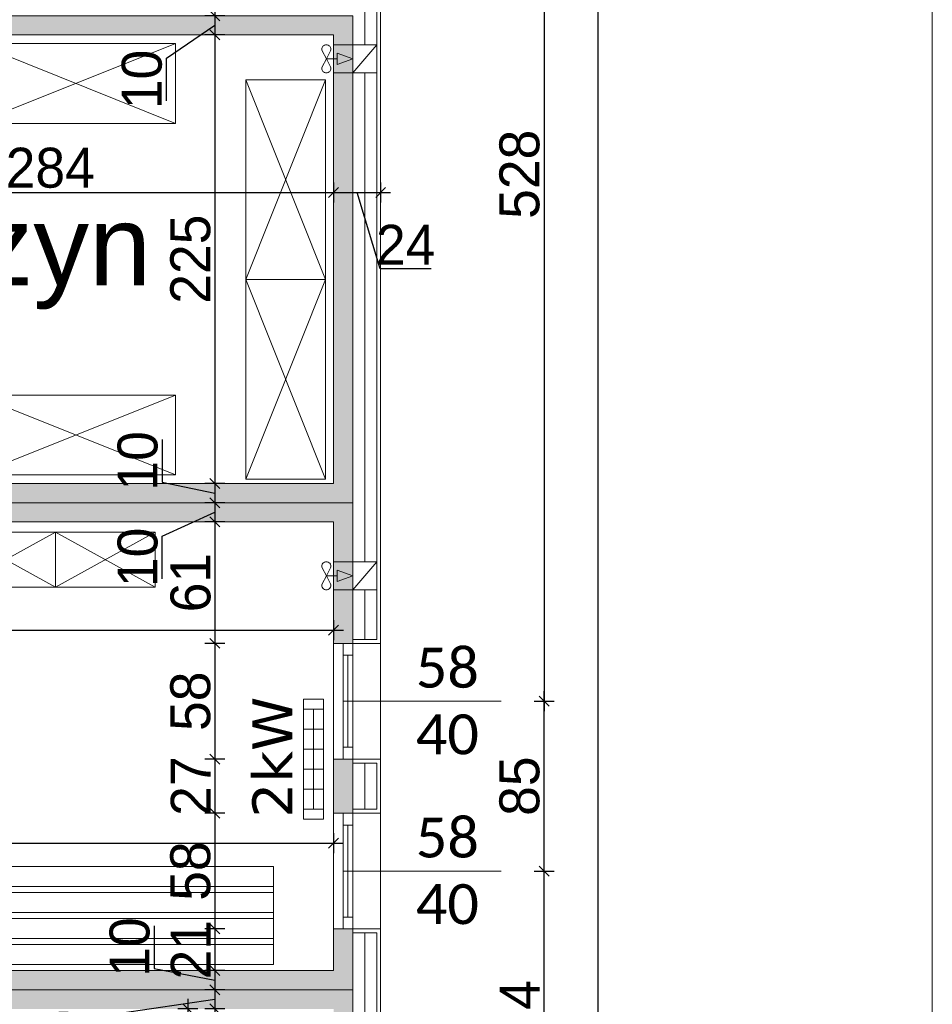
# Model space of a CAD drawing. Header units: millimetres. Extents: x 1962 to 3194, y -795 to -219.
# Tile 137 of 256: x 2526.04 to 2530.61, y -551.54 to -546.61. Entities that reach past the tile are written whole.
import ezdxf

# ---------------------------------------------------------------- set-up
doc = ezdxf.new("R2010")
doc.units = ezdxf.units.MM
doc.layers.get('0').update_dxf_attribs({"lineweight": 5})
doc.layers.get('Defpoints').update_dxf_attribs({"lineweight": 9})
for name, color, linetype, lineweight in [('A_hatch nawierzchnia', 253, 'Continuous', 9), ('A_obiekty kontenery', 152, 'Continuous', 9), ('A_obiekty kontenery elewacja', 62, 'Continuous', 9), ('A_obiekty kontenery izolacja', 213, 'BATTING', 9), ('A_obiekty kontenery opisy', 142, 'Continuous', 9), ('A_wymiary detale', 82, 'Continuous', 9), ('A_wyposażenie grzejniki elektr.', 22, 'Continuous', 9), ('A_wyposażenie meble', 123, 'Continuous', 9), ('A_wyposażenie stolarka', 16, 'Continuous', 9), ('A_wyposażenie wentylacja i klimatyzacja', 95, 'Continuous', 9)]:
    doc.layers.add(name, color=color, linetype=linetype, lineweight=lineweight)
doc.styles.get("Standard").update_dxf_attribs({"font": 'arial.ttf'})
doc.styles.add('wymiary pzt', font='txt')
doc.linetypes.add('BATTING', pattern='A,0.00254,-2.54,[134,ltypeshp.shx,S=2.54,R=0,X=-2.54,Y=0],-5.08,[134,ltypeshp.shx,S=2.54,R=180,X=2.54,Y=0],-2.54', length=10.16254)
doc.dimstyles.new('wymiary detale', dxfattribs={"dimtxt": 0.2, "dimasz": 0.05, "dimexe": 0.05, "dimexo": 0, "dimgap": 0.02, "dimtad": 1, "dimdec": 0, "dimlfac": 100, "dimzin": 0, "dimtxsty": 'wymiary pzt', "dimblk": 'OBLIQUE', "dimcen": 0.1, "dimdle": 0.05, "dimadec": 1, "dimazin": 0, "dimtfac": 1, "dimtmove": 0, "dimatfit": 3, "dimfxl": 0, "dimarcsym": 0})

# ---------------------------------------------------------------- blocks, each defined once
blk = doc.blocks.new('zw$B8BB')
at = {"layer": 'A_wyposażenie meble'}
for p, q in [((-0.5, 0.2), (0.5, -0.2)), ((0.5, 0.2), (-0.5, -0.2))]:
    blk.add_line(p, q, dxfattribs=at)
blk.add_lwpolyline([(-0.5, -0.2), (0.5, -0.2), (0.5, 0.2), (-0.5, 0.2)], close=True, dxfattribs=at)
blk = doc.blocks.new('zw$21C2')
at = {"layer": 'A_wyposażenie meble'}
for p, q in [((0, -0.1), (4.05, -0.1)), ((0, -0.13), (4.05, -0.13)), ((0, -0.23), (4.05, -0.23)), ((0, -0.26), (4.05, -0.26)), ((0, -0.36), (4.05, -0.36)), ((0, -0.39), (4.05, -0.39))]:
    blk.add_line(p, q, dxfattribs=at)
blk.add_lwpolyline([(0, -0.49), (4.05, -0.49), (4.05, 0), (0, 0)], close=True, dxfattribs=at)
blk = doc.blocks.new('zw$9861')
at = {"layer": 'A_wyposażenie grzejniki elektr.'}
for p, q in [((-0.1, 0.25), (0, 0.25)), ((-0.05, 0.25), (-0.05, -0.25)), ((-0.1, 0.15), (0, 0.15)), ((-0.1, 0.05), (0, 0.05)), ((-0.1, -0.05), (0, -0.05)), ((-0.1, -0.15), (0, -0.15)), ((-0.1, -0.25), (0, -0.25))]:
    blk.add_line(p, q, dxfattribs=at)
blk.add_lwpolyline([(-0.1, -0.3), (0, -0.3), (0, 0.3), (-0.1, 0.3)], close=True, dxfattribs=at)
at = {"layer": 'A_wyposażenie grzejniki elektr.', "insert": (-0.2565, 0.01), "char_height": 0.2, "width": 0.872235, "attachment_point": 5, "rotation": 90, "style": 'wymiary pzt'}
blk.add_mtext('{\\fVerdana|b0|i0|c238|p34;2kW}', dxfattribs=at)
blk = doc.blocks.new('zw$1FD4')
at = {"layer": 'A_wyposażenie stolarka'}
blk.add_line((0.024, 0.06), (0.024, 0.52), dxfattribs=at)
for points in [[(0, 0.58), (0.048, 0.58), (0.048, 0), (0, 0)], [(0, 0.58), (0.048, 0.58), (0.048, 0.52), (0, 0.52)], [(0, 0), (0.048, 0), (0.048, 0.06), (0, 0.06)]]:
    blk.add_lwpolyline(points, close=True, dxfattribs=at)
blk = doc.blocks.new('zw$9365')
at = {"layer": 'A_wyposażenie wentylacja i klimatyzacja'}
h = blk.add_hatch(color=256, dxfattribs=at)
h.dxf.hatch_style = 1
h.paths.add_polyline_path([(0.0187, -0.0417), (0.0187, -0.07), (0.0187, -0.0983), (0.096, -0.07)])
for p, q in [((0.096, 0), (0.096, -0.14)), ((0.216, 0), (0.096, -0.14)), ((-0.036, -0.07), (-0.0566, -0.0305)), ((-0.036, -0.07), (-0.0154, -0.0305)), ((-0.036, -0.07), (-0.0566, -0.1095)), ((-0.036, -0.07), (0.0187, -0.07)), ((-0.036, -0.07), (-0.0154, -0.1095))]:
    blk.add_line(p, q, dxfattribs=at)
blk.add_lwpolyline([(0.216, 0), (0.216, -0.14), (0, -0.14), (0, 0)], close=True, dxfattribs=at)
for points in [[(0.096, -0.07), (0.0187, -0.0417), (0.0187, -0.07)], [(0.096, -0.07), (0.0187, -0.0983), (0.0187, -0.07)]]:
    blk.add_lwpolyline(points, dxfattribs=at)
for centre, radius, start, end in [((-0.036, -0.024), 0.024, 43.8139, 136.1861), ((-0.0389, -0.0212), 0.02, 136.1861, 207.5528), ((-0.0331, -0.0212), 0.02, 332.4472, 43.8139), ((-0.0389, -0.1188), 0.02, 152.4472, 223.8139), ((-0.036, -0.116), 0.024, 223.8139, 316.1861), ((-0.0331, -0.1188), 0.02, 316.1861, 27.5528)]:
    blk.add_arc(centre, radius, start, end, dxfattribs=at)
blk = doc.blocks.new('zw$D077')
at = {"layer": 'A_hatch nawierzchnia'}
blk.add_line((0, 0.275), (-0.5, 0.275), dxfattribs=at)
at = {"layer": 'A_wyposażenie meble'}
for p, q in [((-0.5, 0.275), (0, 0)), ((0, 0.275), (-0.5, 0))]:
    blk.add_line(p, q, dxfattribs=at)
blk.add_lwpolyline([(-0.5, 0), (0, 0), (0, 0.275), (-0.5, 0.275)], close=True, dxfattribs=at)
blk = doc.blocks.new('_Oblique')
at = {"color": 0, "linetype": 'ByBlock', "lineweight": -2}
blk.add_line((-0.5, -0.5), (0.5, 0.5), dxfattribs=at)
blk = doc.blocks.new('*D1332')
at = {"layer": 'A_obiekty kontenery opisy', "color": 0, "lineweight": -2}
for p, q in [((2.7624, 0.1), (2.7624, -27.198)), ((2.6624, 0), (2.8624, 0)), ((2.6624, -27.098), (2.8624, -27.098))]:
    blk.add_line(p, q, dxfattribs=at)
at = {"layer": 'Defpoints', "color": 0}
for p in [(0, 0), (0, -27.098), (2.7624, -27.098)]:
    blk.add_point(p, dxfattribs=at)
at = {"layer": 'A_obiekty kontenery opisy', "color": 0, "lineweight": -2, "xscale": 0.1, "yscale": 0.1, "zscale": 0.1}
for p, rotation in [((2.7624, 0), 90), ((2.7624, -27.098), 270)]:
    blk.add_blockref('_Oblique', p, dxfattribs=dict(at, rotation=rotation))
at = {"layer": 'A_obiekty kontenery opisy', "color": 0, "insert": (2.5183, -13.549), "char_height": 0.4, "attachment_point": 5, "rotation": 90, "style": 'wymiary pzt'}
blk.add_mtext('2710', dxfattribs=at)
blk = doc.blocks.new('*D694')
at = {"layer": 'A_wymiary detale', "color": 0, "lineweight": -2}
for p, q in [((2528.6663, -552.4586), (2528.6663, -550.8206)), ((2528.6163, -550.8706), (2528.7163, -550.8706)), ((2528.6163, -552.4086), (2528.7163, -552.4086))]:
    blk.add_line(p, q, dxfattribs=at)
at = {"layer": 'Defpoints', "color": 0}
for p in [(2527.8483, -550.8706), (2528.6663, -550.8706), (2528.4525, -552.4086)]:
    blk.add_point(p, dxfattribs=at)
at = {"layer": 'A_wymiary detale', "color": 0, "lineweight": -2, "xscale": 0.05, "yscale": 0.05, "zscale": 0.05}
for p, rotation in [((2528.6663, -550.8706), 90), ((2528.6663, -552.4086), 270)]:
    blk.add_blockref('_Oblique', p, dxfattribs=dict(at, rotation=rotation))
at = {"layer": 'A_wymiary detale', "color": 0, "insert": (2528.5453, -551.6396), "char_height": 0.2, "attachment_point": 5, "rotation": 90, "style": 'wymiary pzt'}
blk.add_mtext('154', dxfattribs=at)
blk = doc.blocks.new('*D695')
at = {"layer": 'A_wymiary detale', "color": 0, "lineweight": -2}
for p, q in [((2528.6663, -550.9206), (2528.6663, -549.9706)), ((2528.6163, -550.0206), (2528.7163, -550.0206)), ((2528.6163, -550.8706), (2528.7163, -550.8706))]:
    blk.add_line(p, q, dxfattribs=at)
at = {"layer": 'Defpoints', "color": 0}
for p in [(2527.8483, -550.0206), (2528.6663, -550.0206), (2527.8483, -550.8706)]:
    blk.add_point(p, dxfattribs=at)
at = {"layer": 'A_wymiary detale', "color": 0, "lineweight": -2, "xscale": 0.05, "yscale": 0.05, "zscale": 0.05}
for p, rotation in [((2528.6663, -550.0206), 90), ((2528.6663, -550.8706), 270)]:
    blk.add_blockref('_Oblique', p, dxfattribs=dict(at, rotation=rotation))
at = {"layer": 'A_wymiary detale', "color": 0, "insert": (2528.5443, -550.4456), "char_height": 0.2, "attachment_point": 5, "rotation": 90, "style": 'wymiary pzt'}
blk.add_mtext('85', dxfattribs=at)
blk = doc.blocks.new('*D741')
at = {"layer": 'A_wymiary detale', "color": 0, "lineweight": -2}
for p, q in [((2526.7751, -546.2726), (2526.7751, -546.486)), ((2527.0183, -546.4426), (2527.0183, -546.6386)), ((2526.7751, -546.486), (2527.0183, -546.5406)), ((2527.0683, -546.4926), (2526.9683, -546.4926)), ((2527.0683, -546.5886), (2526.9683, -546.5886))]:
    blk.add_line(p, q, dxfattribs=at)
at = {"layer": 'Defpoints', "color": 0}
for p in [(2527.6123, -546.4926), (2527.0183, -546.5886), (2527.7083, -546.5886)]:
    blk.add_point(p, dxfattribs=at)
at = {"layer": 'A_wymiary detale', "color": 0, "lineweight": -2, "xscale": 0.05, "yscale": 0.05, "zscale": 0.05}
for p, rotation in [((2527.0183, -546.4926), 90), ((2527.0183, -546.5886), 270)]:
    blk.add_blockref('_Oblique', p, dxfattribs=dict(at, rotation=rotation))
at = {"layer": 'A_wymiary detale', "color": 0, "insert": (2526.6531, -546.3793), "char_height": 0.2, "attachment_point": 5, "rotation": 90, "style": 'wymiary pzt'}
blk.add_mtext('10', dxfattribs=at)
blk = doc.blocks.new('*D742')
at = {"layer": 'A_wymiary detale', "color": 0, "lineweight": -2}
for p, q in [((2527.0183, -546.5386), (2527.0183, -546.7346)), ((2527.0683, -546.5886), (2526.9683, -546.5886)), ((2526.7751, -546.8011), (2527.0183, -546.6366)), ((2527.0683, -546.6846), (2526.9683, -546.6846)), ((2526.7751, -547.0146), (2526.7751, -546.8011))]:
    blk.add_line(p, q, dxfattribs=at)
at = {"layer": 'Defpoints', "color": 0}
for p in [(2527.7083, -546.5886), (2527.0183, -546.6846), (2527.6123, -546.6846)]:
    blk.add_point(p, dxfattribs=at)
at = {"layer": 'A_wymiary detale', "color": 0, "lineweight": -2, "xscale": 0.05, "yscale": 0.05, "zscale": 0.05}
for p, rotation in [((2527.0183, -546.5886), 90), ((2527.0183, -546.6846), 270)]:
    blk.add_blockref('_Oblique', p, dxfattribs=dict(at, rotation=rotation))
at = {"layer": 'A_wymiary detale', "color": 0, "insert": (2526.6531, -546.9079), "char_height": 0.2, "attachment_point": 5, "rotation": 90, "style": 'wymiary pzt'}
blk.add_mtext('10', dxfattribs=at)
blk = doc.blocks.new('*D743')
at = {"layer": 'A_wymiary detale', "color": 0, "lineweight": -2}
for p, q in [((2527.0183, -546.6346), (2527.0183, -548.9806)), ((2527.0683, -546.6846), (2526.9683, -546.6846)), ((2527.0683, -548.9306), (2526.9683, -548.9306))]:
    blk.add_line(p, q, dxfattribs=at)
at = {"layer": 'Defpoints', "color": 0}
for p in [(2527.6123, -546.6846), (2527.0183, -548.9306), (2527.6123, -548.9306)]:
    blk.add_point(p, dxfattribs=at)
at = {"layer": 'A_wymiary detale', "color": 0, "lineweight": -2, "xscale": 0.05, "yscale": 0.05, "zscale": 0.05}
for p, rotation in [((2527.0183, -546.6846), 90), ((2527.0183, -548.9306), 270)]:
    blk.add_blockref('_Oblique', p, dxfattribs=dict(at, rotation=rotation))
at = {"layer": 'A_wymiary detale', "color": 0, "insert": (2526.8962, -547.8076), "char_height": 0.2, "attachment_point": 5, "rotation": 90, "style": 'wymiary pzt'}
blk.add_mtext('225', dxfattribs=at)
blk = doc.blocks.new('*D744')
at = {"layer": 'A_wymiary detale', "color": 0, "lineweight": -2}
for p, q in [((2526.7541, -548.7106), (2526.7541, -548.924)), ((2527.0183, -548.8806), (2527.0183, -549.0766)), ((2526.7541, -548.924), (2527.0183, -548.9786)), ((2527.0683, -548.9306), (2526.9683, -548.9306)), ((2527.0683, -549.0266), (2526.9683, -549.0266))]:
    blk.add_line(p, q, dxfattribs=at)
at = {"layer": 'Defpoints', "color": 0}
for p in [(2527.6123, -548.9306), (2527.0183, -549.0266), (2527.7083, -549.0266)]:
    blk.add_point(p, dxfattribs=at)
at = {"layer": 'A_wymiary detale', "color": 0, "lineweight": -2, "xscale": 0.05, "yscale": 0.05, "zscale": 0.05}
for p, rotation in [((2527.0183, -548.9306), 90), ((2527.0183, -549.0266), 270)]:
    blk.add_blockref('_Oblique', p, dxfattribs=dict(at, rotation=rotation))
at = {"layer": 'A_wymiary detale', "color": 0, "insert": (2526.6321, -548.8173), "char_height": 0.2, "attachment_point": 5, "rotation": 90, "style": 'wymiary pzt'}
blk.add_mtext('10', dxfattribs=at)
blk = doc.blocks.new('*D745')
at = {"layer": 'A_wymiary detale', "color": 0, "lineweight": -2}
for p, q in [((2527.0183, -548.9766), (2527.0183, -549.1726)), ((2527.0683, -549.0266), (2526.9683, -549.0266)), ((2526.7541, -549.1935), (2527.0183, -549.0746)), ((2527.0683, -549.1226), (2526.9683, -549.1226)), ((2526.7541, -549.4069), (2526.7541, -549.1935))]:
    blk.add_line(p, q, dxfattribs=at)
at = {"layer": 'Defpoints', "color": 0}
for p in [(2527.7083, -549.0266), (2527.0183, -549.1226), (2527.6123, -549.1226)]:
    blk.add_point(p, dxfattribs=at)
at = {"layer": 'A_wymiary detale', "color": 0, "lineweight": -2, "xscale": 0.05, "yscale": 0.05, "zscale": 0.05}
for p, rotation in [((2527.0183, -549.0266), 90), ((2527.0183, -549.1226), 270)]:
    blk.add_blockref('_Oblique', p, dxfattribs=dict(at, rotation=rotation))
at = {"layer": 'A_wymiary detale', "color": 0, "insert": (2526.6321, -549.3002), "char_height": 0.2, "attachment_point": 5, "rotation": 90, "style": 'wymiary pzt'}
blk.add_mtext('10', dxfattribs=at)
blk = doc.blocks.new('*D746')
at = {"layer": 'A_wymiary detale', "color": 0, "lineweight": -2}
for p, q in [((2527.0183, -549.0726), (2527.0183, -549.7806)), ((2527.0683, -549.1226), (2526.9683, -549.1226)), ((2527.0683, -549.7306), (2526.9683, -549.7306))]:
    blk.add_line(p, q, dxfattribs=at)
at = {"layer": 'Defpoints', "color": 0}
for p in [(2527.6123, -549.1226), (2527.0183, -549.7306), (2527.6123, -549.7306)]:
    blk.add_point(p, dxfattribs=at)
at = {"layer": 'A_wymiary detale', "color": 0, "lineweight": -2, "xscale": 0.05, "yscale": 0.05, "zscale": 0.05}
for p, rotation in [((2527.0183, -549.1226), 90), ((2527.0183, -549.7306), 270)]:
    blk.add_blockref('_Oblique', p, dxfattribs=dict(at, rotation=rotation))
at = {"layer": 'A_wymiary detale', "color": 0, "insert": (2526.8972, -549.4266), "char_height": 0.2, "attachment_point": 5, "rotation": 90, "style": 'wymiary pzt'}
blk.add_mtext('61', dxfattribs=at)
blk = doc.blocks.new('*D747')
at = {"layer": 'A_wymiary detale', "color": 0, "lineweight": -2}
for p, q in [((2527.0183, -549.6806), (2527.0183, -550.3606)), ((2527.0683, -549.7306), (2526.9683, -549.7306)), ((2527.0683, -550.3106), (2526.9683, -550.3106))]:
    blk.add_line(p, q, dxfattribs=at)
at = {"layer": 'Defpoints', "color": 0}
for p in [(2527.6123, -549.7306), (2527.0183, -550.3106), (2527.6123, -550.3106)]:
    blk.add_point(p, dxfattribs=at)
at = {"layer": 'A_wymiary detale', "color": 0, "lineweight": -2, "xscale": 0.05, "yscale": 0.05, "zscale": 0.05}
for p, rotation in [((2527.0183, -549.7306), 90), ((2527.0183, -550.3106), 270)]:
    blk.add_blockref('_Oblique', p, dxfattribs=dict(at, rotation=rotation))
at = {"layer": 'A_wymiary detale', "color": 0, "insert": (2526.8962, -550.0206), "char_height": 0.2, "attachment_point": 5, "rotation": 90, "style": 'wymiary pzt'}
blk.add_mtext('58', dxfattribs=at)
blk = doc.blocks.new('*D748')
at = {"layer": 'A_wymiary detale', "color": 0, "lineweight": -2}
for p, q in [((2527.0183, -550.2606), (2527.0183, -550.6306)), ((2527.0683, -550.3106), (2526.9683, -550.3106)), ((2527.0683, -550.5806), (2526.9683, -550.5806))]:
    blk.add_line(p, q, dxfattribs=at)
at = {"layer": 'Defpoints', "color": 0}
for p in [(2527.6123, -550.3106), (2527.0183, -550.5806), (2527.6123, -550.5806)]:
    blk.add_point(p, dxfattribs=at)
at = {"layer": 'A_wymiary detale', "color": 0, "lineweight": -2, "xscale": 0.05, "yscale": 0.05, "zscale": 0.05}
for p, rotation in [((2527.0183, -550.3106), 90), ((2527.0183, -550.5806), 270)]:
    blk.add_blockref('_Oblique', p, dxfattribs=dict(at, rotation=rotation))
at = {"layer": 'A_wymiary detale', "color": 0, "insert": (2526.8972, -550.4456), "char_height": 0.2, "attachment_point": 5, "rotation": 90, "style": 'wymiary pzt'}
blk.add_mtext('27', dxfattribs=at)
blk = doc.blocks.new('*D749')
at = {"layer": 'A_wymiary detale', "color": 0, "lineweight": -2}
for p, q in [((2527.0183, -550.5306), (2527.0183, -551.2106)), ((2527.0683, -550.5806), (2526.9683, -550.5806)), ((2527.0683, -551.1606), (2526.9683, -551.1606))]:
    blk.add_line(p, q, dxfattribs=at)
at = {"layer": 'Defpoints', "color": 0}
for p in [(2527.6123, -550.5806), (2527.0183, -551.1606), (2527.6123, -551.1606)]:
    blk.add_point(p, dxfattribs=at)
at = {"layer": 'A_wymiary detale', "color": 0, "lineweight": -2, "xscale": 0.05, "yscale": 0.05, "zscale": 0.05}
for p, rotation in [((2527.0183, -550.5806), 90), ((2527.0183, -551.1606), 270)]:
    blk.add_blockref('_Oblique', p, dxfattribs=dict(at, rotation=rotation))
at = {"layer": 'A_wymiary detale', "color": 0, "insert": (2526.8962, -550.8706), "char_height": 0.2, "attachment_point": 5, "rotation": 90, "style": 'wymiary pzt'}
blk.add_mtext('58', dxfattribs=at)
blk = doc.blocks.new('*D750')
at = {"layer": 'A_wymiary detale', "color": 0, "lineweight": -2}
for p, q in [((2527.0183, -551.1106), (2527.0183, -551.4186)), ((2527.0683, -551.1606), (2526.9683, -551.1606)), ((2527.0683, -551.3686), (2526.9683, -551.3686))]:
    blk.add_line(p, q, dxfattribs=at)
at = {"layer": 'Defpoints', "color": 0}
for p in [(2527.6123, -551.1606), (2527.0183, -551.3686), (2527.6123, -551.3686)]:
    blk.add_point(p, dxfattribs=at)
at = {"layer": 'A_wymiary detale', "color": 0, "lineweight": -2, "xscale": 0.05, "yscale": 0.05, "zscale": 0.05}
for p, rotation in [((2527.0183, -551.1606), 90), ((2527.0183, -551.3686), 270)]:
    blk.add_blockref('_Oblique', p, dxfattribs=dict(at, rotation=rotation))
at = {"layer": 'A_wymiary detale', "color": 0, "insert": (2526.8972, -551.2646), "char_height": 0.2, "attachment_point": 5, "rotation": 90, "style": 'wymiary pzt'}
blk.add_mtext('21', dxfattribs=at)
blk = doc.blocks.new('*D751')
at = {"layer": 'A_wymiary detale', "color": 0, "lineweight": -2}
for p, q in [((2526.7141, -551.1442), (2526.7141, -551.3576)), ((2526.7141, -551.3576), (2527.0183, -551.4166)), ((2527.0183, -551.3186), (2527.0183, -551.5146)), ((2527.0683, -551.3686), (2526.9683, -551.3686)), ((2527.0683, -551.4646), (2526.9683, -551.4646))]:
    blk.add_line(p, q, dxfattribs=at)
at = {"layer": 'Defpoints', "color": 0}
for p in [(2527.6123, -551.3686), (2527.0183, -551.4646), (2527.7083, -551.4646)]:
    blk.add_point(p, dxfattribs=at)
at = {"layer": 'A_wymiary detale', "color": 0, "lineweight": -2, "xscale": 0.05, "yscale": 0.05, "zscale": 0.05}
for p, rotation in [((2527.0183, -551.3686), 90), ((2527.0183, -551.4646), 270)]:
    blk.add_blockref('_Oblique', p, dxfattribs=dict(at, rotation=rotation))
at = {"layer": 'A_wymiary detale', "color": 0, "insert": (2526.5921, -551.2509), "char_height": 0.2, "attachment_point": 5, "rotation": 90, "style": 'wymiary pzt'}
blk.add_mtext('10', dxfattribs=at)
blk = doc.blocks.new('*D752')
at = {"layer": 'A_wymiary detale', "color": 0, "lineweight": -2}
for p, q in [((2527.0183, -551.4146), (2527.0183, -551.6106)), ((2527.0683, -551.4646), (2526.9683, -551.4646)), ((2526.3839, -551.6058), (2527.0183, -551.5126)), ((2527.0683, -551.5606), (2526.9683, -551.5606)), ((2526.3839, -551.8192), (2526.3839, -551.6058))]:
    blk.add_line(p, q, dxfattribs=at)
at = {"layer": 'Defpoints', "color": 0}
for p in [(2527.7083, -551.4646), (2527.0183, -551.5606), (2527.6123, -551.5606)]:
    blk.add_point(p, dxfattribs=at)
at = {"layer": 'A_wymiary detale', "color": 0, "lineweight": -2, "xscale": 0.05, "yscale": 0.05, "zscale": 0.05}
for p, rotation in [((2527.0183, -551.4646), 90), ((2527.0183, -551.5606), 270)]:
    blk.add_blockref('_Oblique', p, dxfattribs=dict(at, rotation=rotation))
at = {"layer": 'A_wymiary detale', "color": 0, "insert": (2526.2618, -551.7125), "char_height": 0.2, "attachment_point": 5, "rotation": 90, "style": 'wymiary pzt'}
blk.add_mtext('10', dxfattribs=at)
blk = doc.blocks.new('*D753')
at = {"layer": 'A_wymiary detale', "color": 0, "lineweight": -2}
for p, q in [((2526.882, -551.5106), (2526.882, -552.1686)), ((2526.932, -551.5606), (2526.832, -551.5606)), ((2526.932, -552.1186), (2526.832, -552.1186))]:
    blk.add_line(p, q, dxfattribs=at)
at = {"layer": 'Defpoints', "color": 0}
for p in [(2527.6123, -551.5606), (2526.882, -552.1186), (2527.6123, -552.1186)]:
    blk.add_point(p, dxfattribs=at)
at = {"layer": 'A_wymiary detale', "color": 0, "lineweight": -2, "xscale": 0.05, "yscale": 0.05, "zscale": 0.05}
for p, rotation in [((2526.882, -551.5606), 90), ((2526.882, -552.1186), 270)]:
    blk.add_blockref('_Oblique', p, dxfattribs=dict(at, rotation=rotation))
at = {"layer": 'A_wymiary detale', "color": 0, "insert": (2526.761, -551.8396), "char_height": 0.2, "attachment_point": 5, "rotation": 90, "style": 'wymiary pzt'}
blk.add_mtext('56', dxfattribs=at)
blk = doc.blocks.new('*D833')
at = {"layer": 'A_wymiary detale', "color": 0, "lineweight": -2}
for p, q in [((2521.7463, -550.6812), (2521.7463, -550.7812)), ((2527.6123, -550.6812), (2527.6123, -550.7812)), ((2521.6963, -550.7312), (2527.6623, -550.7312))]:
    blk.add_line(p, q, dxfattribs=at)
at = {"layer": 'Defpoints', "color": 0}
for p in [(2521.7463, -549.1226), (2527.6123, -549.1226), (2527.6123, -550.7312)]:
    blk.add_point(p, dxfattribs=at)
at = {"layer": 'A_wymiary detale', "color": 0, "lineweight": -2, "xscale": 0.05, "yscale": 0.05, "zscale": 0.05, "rotation": 180}
blk.add_blockref('_Oblique', (2521.7463, -550.7312), dxfattribs=at)
at = {"layer": 'A_wymiary detale', "color": 0, "lineweight": -2, "xscale": 0.05, "yscale": 0.05, "zscale": 0.05}
blk.add_blockref('_Oblique', (2527.6123, -550.7312), dxfattribs=at)
at = {"layer": 'A_wymiary detale', "color": 0, "insert": (2524.6793, -550.6091), "char_height": 0.2, "attachment_point": 5, "style": 'wymiary pzt'}
blk.add_mtext('587', dxfattribs=at)
blk = doc.blocks.new('*D841')
at = {"layer": 'A_wymiary detale', "color": 0, "lineweight": -2}
for p, q in [((2523.0163, -549.614), (2523.0163, -549.714)), ((2527.6123, -549.614), (2527.6123, -549.714)), ((2522.9663, -549.664), (2527.6623, -549.664))]:
    blk.add_line(p, q, dxfattribs=at)
at = {"layer": 'Defpoints', "color": 0}
for p in [(2523.0163, -549.1226), (2527.6123, -549.1226), (2527.6123, -549.664)]:
    blk.add_point(p, dxfattribs=at)
at = {"layer": 'A_wymiary detale', "color": 0, "lineweight": -2, "xscale": 0.05, "yscale": 0.05, "zscale": 0.05, "rotation": 180}
blk.add_blockref('_Oblique', (2523.0163, -549.664), dxfattribs=at)
at = {"layer": 'A_wymiary detale', "color": 0, "lineweight": -2, "xscale": 0.05, "yscale": 0.05, "zscale": 0.05}
blk.add_blockref('_Oblique', (2527.6123, -549.664), dxfattribs=at)
at = {"layer": 'A_wymiary detale', "color": 0, "insert": (2525.3143, -549.542), "char_height": 0.2, "attachment_point": 5, "style": 'wymiary pzt'}
blk.add_mtext('460', dxfattribs=at)
blk = doc.blocks.new('*D847')
at = {"layer": 'A_wymiary detale', "color": 0, "lineweight": -2}
for p, q in [((2524.7753, -547.4231), (2524.7753, -547.5231)), ((2527.6123, -547.4231), (2527.6123, -547.5231)), ((2524.7253, -547.4731), (2527.6623, -547.4731))]:
    blk.add_line(p, q, dxfattribs=at)
at = {"layer": 'Defpoints', "color": 0}
for p in [(2527.6123, -546.6846), (2524.7753, -546.8076), (2527.6123, -547.4731)]:
    blk.add_point(p, dxfattribs=at)
at = {"layer": 'A_wymiary detale', "color": 0, "lineweight": -2, "xscale": 0.05, "yscale": 0.05, "zscale": 0.05, "rotation": 180}
blk.add_blockref('_Oblique', (2524.7753, -547.4731), dxfattribs=at)
at = {"layer": 'A_wymiary detale', "color": 0, "lineweight": -2, "xscale": 0.05, "yscale": 0.05, "zscale": 0.05}
blk.add_blockref('_Oblique', (2527.6123, -547.4731), dxfattribs=at)
at = {"layer": 'A_wymiary detale', "color": 0, "insert": (2526.1938, -547.351), "char_height": 0.2, "attachment_point": 5, "style": 'wymiary pzt'}
blk.add_mtext('284', dxfattribs=at)
blk = doc.blocks.new('*D848')
at = {"layer": 'A_wymiary detale', "color": 0, "lineweight": -2}
for p, q in [((2527.6123, -547.4231), (2527.6123, -547.5231)), ((2527.8483, -547.4231), (2527.8483, -547.5231)), ((2527.5623, -547.4731), (2527.8983, -547.4731)), ((2527.8453, -547.8564), (2527.7303, -547.4731)), ((2528.1019, -547.8564), (2527.8453, -547.8564))]:
    blk.add_line(p, q, dxfattribs=at)
at = {"layer": 'Defpoints', "color": 0}
for p in [(2527.6123, -546.6846), (2527.8483, -546.7885), (2527.8483, -547.4731)]:
    blk.add_point(p, dxfattribs=at)
at = {"layer": 'A_wymiary detale', "color": 0, "lineweight": -2, "xscale": 0.05, "yscale": 0.05, "zscale": 0.05, "rotation": 180}
blk.add_blockref('_Oblique', (2527.6123, -547.4731), dxfattribs=at)
at = {"layer": 'A_wymiary detale', "color": 0, "lineweight": -2, "xscale": 0.05, "yscale": 0.05, "zscale": 0.05}
blk.add_blockref('_Oblique', (2527.8483, -547.4731), dxfattribs=at)
at = {"layer": 'A_wymiary detale', "color": 0, "insert": (2527.9736, -547.7353), "char_height": 0.2, "attachment_point": 5, "style": 'wymiary pzt'}
blk.add_mtext('24', dxfattribs=at)
blk = doc.blocks.new('*D903')
at = {"layer": 'A_wymiary detale', "color": 0, "lineweight": -2}
for p, q in [((2528.6663, -544.6946), (2528.6663, -550.0706)), ((2528.6163, -544.7446), (2528.7163, -544.7446)), ((2528.6163, -550.0206), (2528.7163, -550.0206))]:
    blk.add_line(p, q, dxfattribs=at)
at = {"layer": 'Defpoints', "color": 0}
for p in [(2528.4525, -544.7446), (2528.4525, -550.0206), (2528.6663, -550.0206)]:
    blk.add_point(p, dxfattribs=at)
at = {"layer": 'A_wymiary detale', "color": 0, "lineweight": -2, "xscale": 0.05, "yscale": 0.05, "zscale": 0.05}
for p, rotation in [((2528.6663, -544.7446), 90), ((2528.6663, -550.0206), 270)]:
    blk.add_blockref('_Oblique', p, dxfattribs=dict(at, rotation=rotation))
at = {"layer": 'A_wymiary detale', "color": 0, "insert": (2528.5443, -547.3826), "char_height": 0.2, "attachment_point": 5, "rotation": 90, "style": 'wymiary pzt'}
blk.add_mtext('528', dxfattribs=at)
blk = doc.blocks.new('*D904')
at = {"layer": 'A_wymiary detale', "color": 0, "lineweight": -2}
for p, q in [((2528.9369, -554.0926), (2528.9369, -526.8946)), ((2528.8869, -526.9446), (2528.9869, -526.9446)), ((2528.8869, -554.0426), (2528.9869, -554.0426))]:
    blk.add_line(p, q, dxfattribs=at)
at = {"layer": 'Defpoints', "color": 0}
for p in [(2527.8483, -526.9446), (2528.9369, -526.9446), (2527.8483, -554.0426)]:
    blk.add_point(p, dxfattribs=at)
at = {"layer": 'A_wymiary detale', "color": 0, "lineweight": -2, "xscale": 0.05, "yscale": 0.05, "zscale": 0.05}
for p, rotation in [((2528.9369, -526.9446), 89.99999999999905), ((2528.9369, -554.0426), 269.999999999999)]:
    blk.add_blockref('_Oblique', p, dxfattribs=dict(at, rotation=rotation))
at = {"layer": 'A_wymiary detale', "color": 0, "insert": (2528.8148, -540.4936), "char_height": 0.2, "attachment_point": 5, "rotation": 90, "style": 'wymiary pzt'}
blk.add_mtext('2710', dxfattribs=at)
blk = doc.blocks.new('zw$EC30')
at = {"layer": 'A_hatch nawierzchnia'}
h = blk.add_hatch(color=256, dxfattribs=at)
h.dxf.hatch_style = 1
h.paths.add_polyline_path([(-3.169, -19.863), (-3.073, -19.863), (-3.073, -19.74), (-0.236, -19.74), (-0.236, -21.986), (-3.073, -21.986), (-3.073, -21.863), (-3.169, -21.863), (-3.169, -22.082), (-0.14, -22.082), (-0.14, -19.644), (-3.169, -19.644)])
h = blk.add_hatch(color=256, dxfattribs=at)
h.dxf.hatch_style = 1
h.paths.add_polyline_path([(-4.832, -22.178), (-0.236, -22.178), (-0.236, -22.786), (-0.14, -22.786), (-0.14, -22.082), (-3.169, -22.082), (-4.832, -22.082)])
h = blk.add_hatch(color=256, dxfattribs=at)
h.dxf.hatch_style = 1
h.paths.add_polyline_path([(-0.14, -23.636), (-0.14, -23.366), (-0.236, -23.366), (-0.236, -23.636)])
h = blk.add_hatch(color=256, dxfattribs=at)
h.dxf.hatch_style = 1
h.paths.add_polyline_path([(-4.932, -24.424), (-4.932, -24.52), (-0.14, -24.52), (-0.14, -24.216), (-0.236, -24.216), (-0.236, -24.424)])
h = blk.add_hatch(color=256, dxfattribs=at)
h.dxf.hatch_style = 1
h.paths.add_polyline_path([(-4.932, -24.52), (-4.932, -24.616), (-0.236, -24.616), (-0.236, -25.174), (-0.188, -25.174), (-0.14, -25.174), (-0.14, -24.52)])
h.paths.add_polyline_path([(-0.14, -26.958), (-0.14, -25.754), (-0.188, -25.754), (-0.236, -25.754), (-0.236, -26.862), (-6.102, -26.862), (-6.102, -24.616), (-5.852, -24.616), (-5.852, -24.52), (-6.198, -24.52), (-6.198, -26.958)])
at = {"layer": 'A_obiekty kontenery'}
for p, q in [((-0.236, -22.786), (-0.14, -22.786)), ((0, -22.786), (0, -23.366)), ((-0.236, -23.366), (-0.14, -23.366)), ((-0.236, -23.636), (-0.14, -23.636)), ((0, -24.216), (0, -23.636)), ((-0.236, -24.216), (-0.14, -24.216))]:
    blk.add_line(p, q, dxfattribs=at)
for points in [[(-3.169, -19.863), (-3.169, -19.644), (-0.14, -19.644), (-0.14, -22.082), (-3.169, -22.082), (-3.169, -21.863)], [(-3.073, -19.863), (-3.073, -19.74), (-0.236, -19.74), (-0.236, -21.986), (-3.073, -21.986), (-3.073, -21.863)], [(-4.932, -24.52), (-0.14, -24.52), (-0.14, -22.082), (-4.832, -22.082)], [(-4.932, -24.424), (-0.236, -24.424), (-0.236, -22.178), (-4.832, -22.178)], [(-5.852, -24.52), (-6.198, -24.52), (-6.198, -26.958), (-0.14, -26.958), (-0.14, -24.52), (-4.932, -24.52)]]:
    blk.add_lwpolyline(points, dxfattribs=at)
at = {"layer": 'A_obiekty kontenery elewacja'}
for points in [[(-0.14, -22.786), (0, -22.786), (0, -18.09), (-0.14, -18.09)], [(-0.14, -22.766), (-0.02, -22.766), (-0.02, -18.11), (-0.14, -18.11)], [(-0.14, -23.636), (0, -23.636), (0, -23.366), (-0.14, -23.366)], [(-0.14, -23.616), (-0.02, -23.616), (-0.02, -23.386), (-0.14, -23.386)], [(-0.14, -25.174), (0, -25.174), (0, -24.216), (-0.14, -24.216)], [(-0.14, -25.154), (-0.02, -25.154), (-0.02, -24.236), (-0.14, -24.236)]]:
    blk.add_lwpolyline(points, dxfattribs=at)
at = {"layer": 'A_obiekty kontenery izolacja', "ltscale": 0.01}
for points in [[(-0.08, -19.79), (-0.08, -19.392)], [(-0.08, -22.378), (-0.08, -19.93)], [(-0.08, -22.766), (-0.08, -22.518)], [(-0.08, -23.616), (-0.08, -23.386)], [(-0.08, -24.766), (-0.08, -24.236)]]:
    blk.add_lwpolyline(points, dxfattribs=at)
at = {"layer": 'A_wyposażenie stolarka'}
for p, q in [((-0.188, -23.076), (0.6042, -23.076)), ((-0.188, -23.926), (0.6042, -23.926))]:
    blk.add_line(p, q, dxfattribs=at)
at = {"layer": 'A_wyposażenie grzejniki elektr.'}
blk.add_blockref('zw$9861', (-0.286, -23.366), dxfattribs=at)
at = {"layer": 'A_wyposażenie meble'}
blk.add_blockref('zw$B8BB', (-1.5269, -19.9829), dxfattribs=at)
at = {"layer": 'A_wyposażenie meble', "xscale": -1}
for name, p, rotation in [('zw$B8BB', (-0.4757, -20.465), 270), ('zw$B8BB', (-0.4757, -21.465), 270), ('zw$B8BB', (-1.5269, -21.7431), 180), ('zw$21C2', (-4.586, -24.393), 180)]:
    blk.add_blockref(name, p, dxfattribs=dict(at, rotation=rotation))
at = {"layer": 'A_wyposażenie meble', "rotation": 180}
for p in [(-2.1288, -22.2293), (-1.6288, -22.2293)]:
    blk.add_blockref('zw$D077', p, dxfattribs=at)
at = {"layer": 'A_wyposażenie stolarka', "xscale": -1}
blk.add_blockref('zw$1FD4', (-0.14, -23.366), dxfattribs=at)
at = {"layer": 'A_wyposażenie stolarka', "rotation": 180}
blk.add_blockref('zw$1FD4', (-0.14, -23.636), dxfattribs=at)
at = {"layer": 'A_wyposażenie wentylacja i klimatyzacja'}
for p in [(-0.236, -19.79), (-0.236, -22.378)]:
    blk.add_blockref('zw$9365', p, dxfattribs=at)
at = {"layer": 'A_obiekty kontenery opisy', "insert": (-2.2829, -20.854), "char_height": 0.4, "width": 5.866, "attachment_point": 5}
blk.add_mtext('magazyn', dxfattribs=at)
at = {"layer": 'A_wyposażenie stolarka', "char_height": 0.2, "width": 0.488349, "attachment_point": 5, "style": 'wymiary pzt'}
for insert in [(0.3339, -23.076), (0.3339, -23.926)]:
    blk.add_mtext('{\\fCalibri|b0|i0|c238|p34;58}\\P{\\fCalibri|b0|i0|c238|p34;40}', dxfattribs=dict(at, insert=insert))
at = {"layer": 'A_obiekty kontenery opisy'}
dim = blk.add_aligned_dim(p1=(0, 0), p2=(0, -27.098), distance=2.7624, dimstyle='wymiary detale', override={"dimscale": 2, "dimblk": 'Oblique'}, dxfattribs=at)
dim.commit()
dim.dimension.update_dxf_attribs({"geometry": '*D1332', "text_midpoint": (2.5183, -13.549)})

msp = doc.modelspace()

# ---------------------------------------------------------------- block references
msp.add_blockref('zw$EC30', (2527.8483, -526.9446))

# ---------------------------------------------------------------- dimensions: what is measured, and where the dimension line sits
at = {"layer": 'A_wymiary detale'}
for p1, p2, distance, picture, middle in [((2527.8483, -554.0426), (2527.8483, -526.9446), -1.0886, '*D904', (2528.8148, -540.4936)), ((2521.7463, -549.1226), (2527.6123, -549.1226), -1.6085, '*D833', (2524.6793, -550.6091))]:
    dim = msp.add_aligned_dim(p1=p1, p2=p2, distance=distance, dimstyle='wymiary detale', dxfattribs=at)
    dim.commit()
    dim.dimension.update_dxf_attribs({"geometry": picture, "text_midpoint": middle})
for base, p1, p2, angle, picture, middle in [((2528.6663, -550.0206), (2528.4525, -544.7446), (2528.4525, -550.0206), 90, '*D903', (2528.5443, -547.3826)), ((2527.0183, -548.9306), (2527.6123, -546.6846), (2527.6123, -548.9306), 270, '*D743', (2526.8962, -547.8076)), ((2527.0183, -549.7306), (2527.6123, -549.1226), (2527.6123, -549.7306), 270, '*D746', (2526.8972, -549.4266)), ((2527.0183, -550.3106), (2527.6123, -549.7306), (2527.6123, -550.3106), 270, '*D747', (2526.8962, -550.0206)), ((2528.6663, -550.0206), (2527.8483, -550.8706), (2527.8483, -550.0206), 90, '*D695', (2528.5443, -550.4456)), ((2527.0183, -550.5806), (2527.6123, -550.3106), (2527.6123, -550.5806), 270, '*D748', (2526.8972, -550.4456)), ((2527.0183, -551.1606), (2527.6123, -550.5806), (2527.6123, -551.1606), 270, '*D749', (2526.8962, -550.8706)), ((2528.6663, -550.8706), (2528.4525, -552.4086), (2527.8483, -550.8706), 90, '*D694', (2528.5453, -551.6396)), ((2527.0183, -551.3686), (2527.6123, -551.1606), (2527.6123, -551.3686), 270, '*D750', (2526.8972, -551.2646)), ((2526.882, -552.1186), (2527.6123, -551.5606), (2527.6123, -552.1186), 270, '*D753', (2526.761, -551.8396))]:
    dim = msp.add_linear_dim(base=base, p1=p1, p2=p2, angle=angle, dimstyle='wymiary detale', override={"dimtmove": 1}, dxfattribs=at)
    dim.commit()
    dim.dimension.update_dxf_attribs({"geometry": picture, "text_midpoint": middle})
for base, p1, p2, picture, middle in [((2527.0183, -546.5886), (2527.6123, -546.4926), (2527.7083, -546.5886), '*D741', (2526.7751, -546.466)), ((2527.0183, -546.6846), (2527.7083, -546.5886), (2527.6123, -546.6846), '*D742', (2526.7751, -546.8211)), ((2527.0183, -549.0266), (2527.6123, -548.9306), (2527.7083, -549.0266), '*D744', (2526.7541, -548.904)), ((2527.0183, -549.1226), (2527.7083, -549.0266), (2527.6123, -549.1226), '*D745', (2526.7541, -549.2135)), ((2527.0183, -551.4646), (2527.6123, -551.3686), (2527.7083, -551.4646), '*D751', (2526.7141, -551.3376)), ((2527.0183, -551.5606), (2527.7083, -551.4646), (2527.6123, -551.5606), '*D752', (2526.3839, -551.6258))]:
    dim = msp.add_linear_dim(base=base, p1=p1, p2=p2, angle=270, dimstyle='wymiary detale', override={"dimtmove": 1}, dxfattribs=at)
    dim.commit()
    dim.dimension.update_dxf_attribs({"geometry": picture, "text_midpoint": middle, "dimtype": 160})
for base, p1, p2, picture, middle in [((2527.6123, -547.4731), (2524.7753, -546.8076), (2527.6123, -546.6846), '*D847', (2526.1938, -547.351)), ((2527.8483, -547.4731), (2527.6123, -546.6846), (2527.8483, -546.7885), '*D848', (2527.8653, -547.7353)), ((2527.6123, -549.664), (2523.0163, -549.1226), (2527.6123, -549.1226), '*D841', (2525.3143, -549.542))]:
    dim = msp.add_linear_dim(base=base, p1=p1, p2=p2, dimstyle='wymiary detale', override={"dimtmove": 1}, dxfattribs=at)
    dim.commit()
    dim.dimension.update_dxf_attribs({"geometry": picture, "text_midpoint": middle})

doc.saveas('drawing.dxf')
